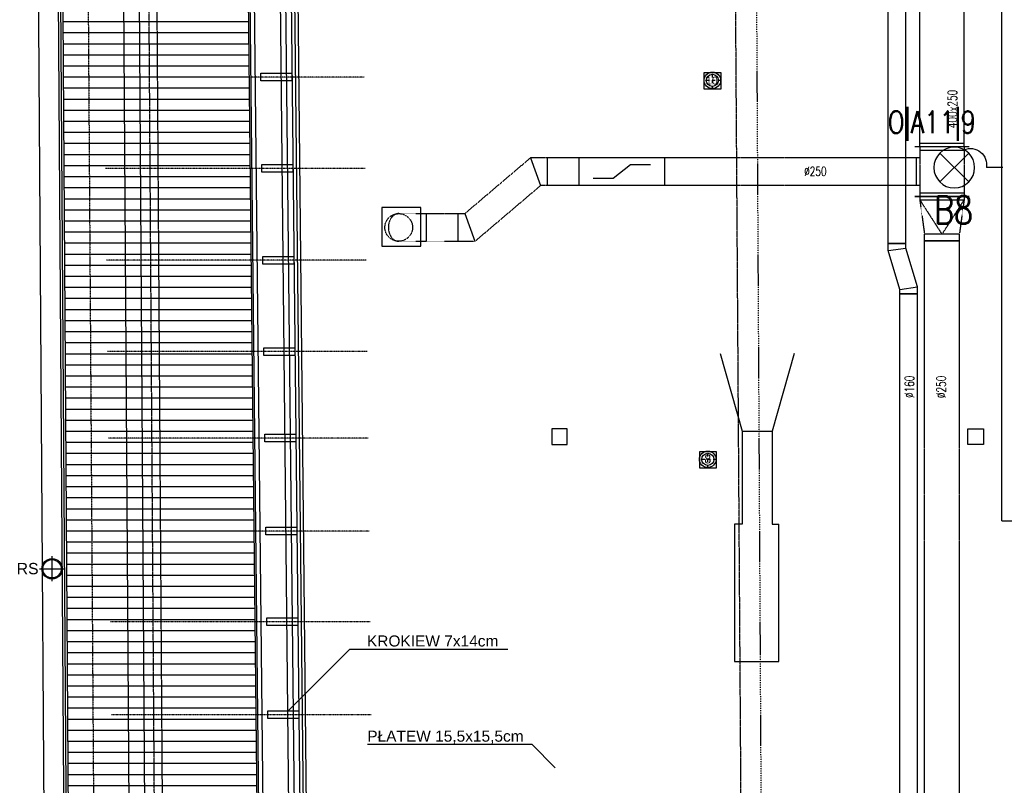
# Model space of a CAD drawing. Header units: inches. Extents: x -281236 to -70395, y 38777 to 102341.
# Tile 199 of 244: x -143203 to -142314, y 68308 to 68999. Entities that reach past the tile are written whole.
import ezdxf
from ezdxf.enums import TextEntityAlignment as Align

# ---------------------------------------------------------------- set-up
doc = ezdxf.new("R2010")
doc.units = ezdxf.units.IN
doc.header["$MEASUREMENT"] = 0
for name, pattern in [('00-inst$0$DASHDOT', [1, 0.5, -0.25, 0, -0.25]), ('CENTER', [2, 1.25, -0.25, 0.25, -0.25]), ('DASHDOT', [1, 0.5, -0.25, 0, -0.25]), ('DASHED', [0.75, 0.5, -0.25]), ('DASHED2', [0.375, 0.25, -0.125])]:
    doc.linetypes.add(name, pattern=pattern)
doc.layers.get('0').update_dxf_attribs({"color": 101})
for name, color, linetype in [('E-80', 6, 'Continuous'), ('E-90', 6, 'Continuous'), ('E35', 6, 'Continuous'), ('Ins-kan', 54, 'Continuous'), ('Ins-went', 141, 'Continuous'), ('Ins-wod', 152, 'Continuous'), ('Ins-wod-opis', 155, 'Continuous'), ('Os-osie glowne', 8, 'CENTER'), ('piony_K_nr', 240, 'Continuous'), ('Pos-drewno', 22, 'Continuous'), ('Sc-drewno', 22, 'Continuous'), ('Sc-gk', 120, 'Continuous'), ('Sc-gk-hatch', 8, 'Continuous'), ('Sc-izolacja term-obrys', 132, 'Continuous'), ('W-idok', 9, 'Continuous'), ('W-idok kominy', 243, 'Continuous'), ('W-idok nad', 5, 'DASHED2'), ('W-otwor-strop', 126, 'Continuous'), ('więźba_opis', 90, 'Continuous')]:
    doc.layers.add(name, color=color, linetype=linetype)
doc.styles.add('ROMANS', font='romans', dxfattribs={"width": 0.85})
doc.styles.add('tab-bud$0$ROMANS', font='romans', dxfattribs={"width": 0.7})
doc.styles.add('TYTUL2', font='ARIAL.TTF')
doc.linetypes.add('BATTING', pattern='A,0.0001,-0.1,[134,ltypeshp.shx,S=0.1,R=0,X=-0.1,Y=0],-0.2,[134,ltypeshp.shx,S=0.1,R=180,X=0.1,Y=0],-0.1', length=0.4001)

# ---------------------------------------------------------------- blocks, each defined once
blk = doc.blocks.new('E_WYPUSTL')
at = {"layer": 'E35'}
for p, q in [((0.2712, -0.1149), (0.501, 0.1149)), ((0.2712, 0.1149), (0.501, -0.1149)), ((0, 0), (0.1298, 0))]:
    blk.add_line(p, q, dxfattribs=at)
blk.add_circle((0.3861, 0), 0.1625, dxfattribs=at)
blk.add_arc((0.2579, 0.0218), 0.13, 67.68308, 189.66515, dxfattribs=at)
blk = doc.blocks.new('rura_spustowa')
at = {"layer": 'Ins-wod', "linetype": 'Continuous'}
for p, q in [((0, -11.25), (0, 11.25)), ((-11.25, 0), (11.25, 0))]:
    blk.add_line(p, q, dxfattribs=at)
at = {"layer": 'Ins-wod', "linetype": 'Continuous', "ltscale": 25}
for radius in [9.25, 8.25]:
    blk.add_circle((0, 0), radius, dxfattribs=at)
blk = doc.blocks.new('KROK')
at = {"layer": 'Pos-drewno'}
blk.add_lwpolyline([(-28, -3.5), (0, -3.5), (0, 3.5), (-28, 3.5)], close=True, dxfattribs=at)
blk = doc.blocks.new('_gslkflhklgj')
at = {"linetype": '00-inst$0$DASHDOT', "ltscale": 5}
for p, q in [((7.5, 0), (-7.5, 0)), ((0, -7.5), (0, 7.5))]:
    blk.add_line(p, q, dxfattribs=at)
for radius in [7.5, 5.5]:
    blk.add_circle((0, 0), radius)

msp = doc.modelspace()

# ---------------------------------------------------------------- hatches: boundary and pattern name
at = {"layer": 'W-idok', "ltscale": 4}
h = msp.add_hatch(dxfattribs=at)
h.set_pattern_fill('LINE', color=256, scale=80, style=0)
h.set_pattern_definition([(0, (-8311.007, 13047.433), (0, 10), [])])
h.paths.add_polyline_path([(-143007.52, 70057.22), (-143172.32, 70218.1), (-143148.54, 66658.15), (-142973.15, 66833.54)])
h.paths.add_polyline_path([(-141907.87, 68161.08), (-142084.06, 68161.08), (-142082.78, 66834.4), (-141906.42, 66658.04), (-141906.99, 67246.61), (-141907.04, 67299.9)])

# ---------------------------------------------------------------- linework, layer by layer
at = {"layer": 'Ins-went', "linetype": 'DASHED', "ltscale": 0.6}
for p, q in [((-142389.93, 68884.36), (-142389.93, 69326.46)), ((-142349.93, 68884.36), (-142349.93, 69326.46)), ((-142389.93, 68884.36), (-142389.93, 68836.36)), ((-142349.93, 68884.36), (-142349.93, 68836.36)), ((-142801.01, 68823.96), (-142741.69, 68874.36)), ((-142620.41, 68874.36), (-142741.69, 68874.36)), ((-142389.93, 68874.36), (-142620.41, 68874.36)), ((-142791.82, 68798.96), (-142732.51, 68849.36)), ((-142620.41, 68849.36), (-142732.51, 68849.36)), ((-142389.93, 68849.36), (-142620.41, 68849.36)), ((-142835.71, 68823.96), (-142807.01, 68823.96)), ((-142385.68, 67634.09), (-142385.68, 68805.36)), ((-142354.18, 67634.09), (-142354.18, 68805.36))]:
    msp.add_line(p, q, dxfattribs=at)
at = {"layer": 'Ins-went'}
for p, q in [((-142418.64, 68796.88, 210), (-142418.64, 69313.08, 210)), ((-142402.64, 68796.88, 210), (-142402.64, 69313.08, 210)), ((-142345.43, 68884.36), (-142394.43, 68884.36)), ((-142349.93, 68887.36), (-142389.93, 68887.36)), ((-142389.93, 68881.36), (-142349.93, 68881.36)), ((-142741.69, 68874.36), (-142732.51, 68849.36)), ((-142726.51, 68874.36), (-142726.51, 68849.36)), ((-142697.81, 68849.36), (-142697.81, 68874.36)), ((-142620.41, 68849.36), (-142620.41, 68874.36)), ((-142392.93, 68849.36), (-142392.93, 68874.36)), ((-142651.37, 68868.11), (-142666.85, 68855.61)), ((-142633.31, 68868.11), (-142651.37, 68868.11)), ((-142666.85, 68855.61), (-142684.91, 68855.61)), ((-142394.43, 68839.36), (-142345.43, 68839.36)), ((-142345.43, 68839.36), (-142394.43, 68839.36)), ((-142349.93, 68842.36), (-142389.93, 68842.36)), ((-142389.93, 68836.36), (-142349.93, 68836.36)), ((-142835.71, 68798.96), (-142835.71, 68823.96)), ((-142807.01, 68798.96), (-142807.01, 68823.96)), ((-142801.01, 68823.96), (-142791.82, 68798.96)), ((-142354.18, 68805.36), (-142385.68, 68805.36)), ((-142402.64, 68796.88, 210), (-142418.64, 68796.88, 210)), ((-142418.64, 68796.88, 210), (-142402.64, 68796.88, 210)), ((-142418.64, 68790.49, 210), (-142418.64, 68796.88, 210)), ((-142418.64, 68790.49, 210), (-142402.64, 68792.88, 210)), ((-142402.64, 68792.88, 210), (-142402.64, 68796.88, 210)), ((-142391.94, 68757.88, 210), (-142402.64, 68792.88, 210)), ((-142385.68, 68799.36), (-142354.18, 68799.36)), ((-142354.18, 68799.36), (-142385.68, 68799.36)), ((-142407.94, 68755.48, 210), (-142418.64, 68790.49, 210)), ((-142407.94, 68755.48, 210), (-142391.94, 68757.88, 210)), ((-142407.94, 67717.78, 210), (-142407.94, 68755.48, 210)), ((-142391.94, 67717.78, 210), (-142391.94, 68757.88, 210)), ((-142407.94, 68751.48, 210), (-142391.94, 68751.48, 210)), ((-142391.94, 68751.48, 210), (-142407.94, 68751.48, 210))]:
    msp.add_line(p, q, dxfattribs=at)
at = {"layer": 'Ins-went', "linetype": 'DASHED', "ltscale": 0.4}
for p, q in [((-142389.93, 68836.36), (-142385.68, 68805.36)), ((-142389.93, 68836.36), (-142369.93, 68805.36)), ((-142349.93, 68836.36), (-142369.93, 68805.36)), ((-142349.93, 68836.36), (-142354.18, 68805.36)), ((-142860.71, 68823.96), (-142835.71, 68823.96)), ((-142807.01, 68823.96), (-142801.01, 68823.96)), ((-142860.71, 68798.96), (-142835.71, 68798.96)), ((-142835.71, 68798.96), (-142807.01, 68798.96)), ((-142807.01, 68798.96), (-142791.82, 68798.96))]:
    msp.add_line(p, q, dxfattribs=at)
at = {"layer": 'Ins-went', "linetype": 'DASHED2', "ltscale": 0.3}
msp.add_circle((-142860.71, 68811.46), 12.5, dxfattribs=at)
msp.add_ellipse((-142860.71, 68811.46), major_axis=(0, 12.5), ratio=0.75, start_param=0, end_param=3.141593, dxfattribs=at)
at = {"layer": 'Os-osie glowne'}
for p, q in [((-143069.06, 66437.11), (-143096.27, 70509.53)), ((-142539.05, 66437.11), (-142566.26, 70509.53))]:
    msp.add_line(p, q, dxfattribs=at)
at = {"layer": 'Sc-drewno'}
for p, q in [((-143117, 70170.53), (-143093.9, 66711.67)), ((-143102.91, 70156.53), (-143079.99, 66725.59))]:
    msp.add_line(p, q, dxfattribs=at)
for points in [[(-142708.53, 68629.53), (-142722.53, 68629.53), (-142722.53, 68615.53), (-142708.53, 68615.53), (-142708.53, 68629.53)], [(-142346.53, 68629.53), (-142332.53, 68629.53), (-142332.53, 68615.53), (-142346.53, 68615.53), (-142346.53, 68629.53)]]:
    msp.add_lwpolyline(points, dxfattribs=at)
at = {"layer": 'Sc-gk'}
for p, q in [((-142965.65, 70022.66), (-142932.1, 66868.21)), ((-142962.62, 70019.66), (-142929.13, 66871.21)), ((-142315.68, 68546.58), (-142315.68, 69184.53)), ((-142315.68, 68546.58), (-141993.18, 68546.58))]:
    msp.add_line(p, q, dxfattribs=at)
at = {"layer": 'Sc-gk-hatch', "linetype": 'BATTING', "ltscale": 0.25}
msp.add_line((-142964.83, 69193.4), (-142949.13, 67717.77), dxfattribs=at)
at = {"layer": 'Sc-izolacja term-obrys'}
for p, q in [((-142968.68, 70025.66), (-142935.07, 66865.21)), ((-142969.83, 69193.4), (-142954.14, 67717.77))]:
    msp.add_line(p, q, dxfattribs=at)
at = {"layer": 'W-idok', "linetype": 'DASHED'}
msp.add_line((-143086.8, 70140.53), (-143064.05, 66734.89), dxfattribs=at)
at = {"layer": 'W-idok'}
for p, q in [((-142973.15, 66833.54), (-143007.52, 70057.22)), ((-142971.6, 66827.98), (-143006.08, 70062.85)), ((-142967.64, 66831.98), (-143002.04, 70058.85))]:
    msp.add_line(p, q, dxfattribs=at)
at = {"layer": 'W-idok', "linetype": 'DASHDOT'}
for p, q in [((-142891.81, 68947.27), (-143126.4, 68947.27)), ((-142890.93, 68864.77), (-143125.52, 68864.77)), ((-142890.05, 68781.77), (-143124.64, 68781.77)), ((-142889.17, 68699.27), (-143123.76, 68699.27)), ((-142888.34, 68621.27), (-143122.93, 68621.27)), ((-142887.44, 68537.27), (-143122.03, 68537.27)), ((-142886.57, 68455.27), (-143121.16, 68455.27)), ((-142885.67, 68371.27), (-143120.26, 68371.27))]:
    msp.add_line(p, q, dxfattribs=at)
at = {"layer": 'W-idok'}
for points in [[(-141885.04, 67299.93), (-141886.65, 68969.03), (-139962.64, 68970.89), (-139965.1, 66625.95), (-138682.38, 66624.6), (-138702.37, 70247.53), (-143194.52, 70247.53), (-143170.34, 66627.79), (-141884.39, 66629.02), (-141884.99, 67246.63)], [(-141903.04, 67299.91), (-141904.67, 68987.01), (-139944.62, 68988.91), (-139947.08, 66643.93), (-138700.48, 66642.62), (-138720.27, 70229.53), (-143176.4, 70229.53), (-143152.46, 66645.8), (-141902.4, 66647.01), (-141902.99, 67246.61)], [(-141905.04, 67299.91), (-141906.67, 68989.01), (-139942.62, 68990.91), (-139945.08, 66645.93), (-138702.49, 66644.62), (-138722.26, 70227.53), (-143174.39, 70227.53), (-143150.47, 66647.81), (-141904.41, 66649.01), (-141904.99, 67246.61)], [(-141907.04, 67299.9), (-141908.68, 68991), (-139940.61, 68992.91), (-139943.08, 66647.93), (-138704.5, 66646.62), (-138724.25, 70225.53), (-143172.37, 70225.53), (-143148.48, 66649.81), (-141906.41, 66651), (-141906.99, 67246.61)]]:
    msp.add_lwpolyline(points, dxfattribs=at)
at = {"layer": 'W-idok', "linetype": 'DASHED2'}
msp.add_lwpolyline([(-141930.04, 67299.88), (-141931.7, 69013.98), (-139917.59, 69015.93), (-139920.06, 66670.91), (-138727.63, 66669.65), (-138747.12, 70202.53), (-143149.22, 70202.53), (-143125.64, 66672.83), (-141929.43, 66673.98), (-141929.99, 67246.59)], dxfattribs=at)
at = {"layer": 'W-idok kominy'}
for p, q in [((-142570.41, 68697.53), (-142550.41, 68627.53)), ((-142503.41, 68697.53), (-142523.41, 68627.53)), ((-142550.41, 68627.53), (-142523.41, 68627.53)), ((-142550.41, 68627.53), (-142550.41, 68543.53)), ((-142523.41, 68627.53), (-142523.41, 68543.53)), ((-142550.41, 68543.53), (-142557.41, 68543.53)), ((-142557.41, 68543.53), (-142557.41, 68419.53)), ((-142523.41, 68543.53), (-142517.41, 68543.53)), ((-142517.41, 68419.53), (-142517.41, 68543.53)), ((-142557.41, 68419.53), (-142517.41, 68419.53))]:
    msp.add_line(p, q, dxfattribs=at)
at = {"layer": 'W-idok nad', "color": 7, "linetype": 'DASHDOT', "ltscale": 2}
msp.add_line((-142527.53, 67272.09), (-142540.46, 69608.26), dxfattribs=at)
at = {"layer": 'W-otwor-strop', "linetype": 'Continuous'}
for points in [[(-142569.64, 68936.34), (-142584.64, 68936.34), (-142584.64, 68951.34), (-142569.64, 68951.34)], [(-142875.84, 68794.46), (-142840.84, 68794.46), (-142840.84, 68829.46), (-142875.84, 68829.46)], [(-142573.8, 68594.03), (-142588.8, 68594.03), (-142588.8, 68609.03), (-142573.8, 68609.03)]]:
    msp.add_lwpolyline(points, close=True, dxfattribs=at)
at = {"layer": 'więźba_opis'}
for p, q in [((-142904.74, 68430.57), (-142960.54, 68374.77)), ((-142904.74, 68430.57), (-142762.06, 68430.57)), ((-142951.8, 68367.77), (-142951.86, 68367.72)), ((-142888.95, 68344.59), (-142740.56, 68344.59)), ((-142740.56, 68344.59), (-142719.34, 68323.37))]:
    msp.add_line(p, q, dxfattribs=at)

# ---------------------------------------------------------------- block references
at = {"xscale": -1}
for p in [(-142985.22, 68947.27), (-142984.34, 68864.77), (-142983.46, 68781.77), (-142982.58, 68699.27), (-142981.75, 68621.27), (-142980.85, 68537.27), (-142979.98, 68455.27), (-142979.08, 68371.27)]:
    msp.add_blockref('KROK', p, dxfattribs=at)
at = {"layer": 'E35', "xscale": -113.4, "yscale": 113.4, "zscale": 113.3999999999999}
msp.add_blockref('E_WYPUSTL', (-142315.03, 68865.55), dxfattribs=at)
at = {"layer": 'Ins-kan'}
for p in [(-142577.36, 68944.32), (-142581.51, 68602)]:
    msp.add_blockref('_gslkflhklgj', p, dxfattribs=at)
at = {"layer": 'Ins-wod'}
msp.add_blockref('rura_spustowa', (-143173.92, 68503.14), dxfattribs=at)

# ---------------------------------------------------------------- texts
at = {"layer": 'E-80', "style": 'ROMANS', "width": 0.8}
msp.add_text('B8', height=25, dxfattribs=at).set_placement((-142359.52, 68827.33), align=Align.MIDDLE)
at = {"layer": 'E-90', "style": 'ROMANS', "width": 0.8}
msp.add_text('O|A11|9', height=20, rotation=0, dxfattribs=at).set_placement((-142379.03, 68905.07), align=Align.MIDDLE)
at = {"layer": 'Ins-went', "style": 'tab-bud$0$ROMANS', "width": 0.7}
for s, p in [('400x250', (-142356.28, 68901.11, 0)), ('%%C160', (-142395.13, 68657.42, 0)), ('%%C250', (-142366.41, 68657.3, 0))]:
    msp.add_text(s, height=8.424, rotation=90, dxfattribs=at).set_placement(p)
msp.add_text('%%C250', height=8.424, dxfattribs=at).set_placement((-142494.38, 68857.93, 0))
at = {"layer": 'Ins-wod-opis', "style": 'TYTUL2'}
msp.add_text('RS', height=10.212, dxfattribs=at).set_placement((-143196, 68503.33), align=Align.MIDDLE)
at = {"layer": 'piony_K_nr', "style": 'TYTUL2'}
for s, height, p in [('10', 7, (-142583.27, 68940.63, -76.7)), ('8', 8, (-142584.61, 68598.34, -76.7))]:
    msp.add_text(s, height=height, dxfattribs=at).set_placement(p)
at = {"layer": 'więźba_opis', "style": 'TYTUL2'}
for s, p in [('KROKIEW 7x14cm', (-142889.44, 68432.95)), ('PŁATEW 15,5x15,5cm', (-142889.16, 68346.96))]:
    msp.add_text(s, height=10, dxfattribs=at).set_placement(p)

doc.saveas('drawing.dxf')
